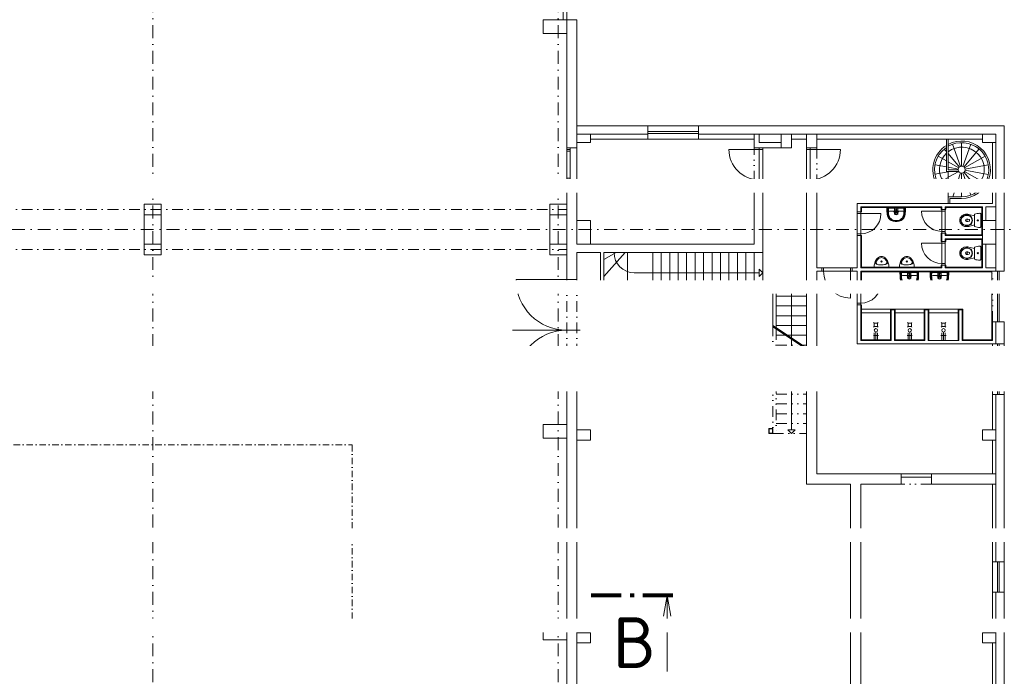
# Model space of a CAD drawing. Header units: millimetres. Extents: x -725694 to 4766210, y -2984614 to 2187451.
# Tile 188 of 256: x 434612 to 463750, y 32162 to 51587. Entities that reach past the tile are written whole.
import ezdxf
from ezdxf import colors
from ezdxf.entities.mleader import LeaderData, LeaderLine
from ezdxf.enums import TextEntityAlignment as Align
from ezdxf.math import Vec2, Vec3

# ---------------------------------------------------------------- set-up
doc = ezdxf.new("R2010")
doc.units = ezdxf.units.MM
for name, pattern in [('CENTERX2', [101.6, 63.5, -12.7, 12.7, -12.7]), ('DASHDOT', [25.4, 12.7, -6.35, 0, -6.35]), ('DELICI', [7.7, 3, -1.4, 0.25, -1.4, 0.25, -1.4]), ('DIVIDE', [31.75, 12.7, -6.35, 0, -6.35, 0, -6.35]), ('ČERCHOVANÁ', [25.4, 12.7, -6.35, 0, -6.35])]:
    doc.linetypes.add(name, pattern=pattern)
for name, color, linetype, lineweight in [('___vedl obj', 7, 'Continuous', 30), ('A99_N_kce-nad-vid', 7, 'DASHDOT', 5), ('A99_N_txt-popis-200', 7, 'Continuous', 5), ('A99_N_txt-popis-50 @ 200', 7, 'Continuous', 9), ('A99_S_kce-nad-vid', 7, 'DASHDOT', 5), ('A99_S_kce-pohl', 7, 'Continuous', 5), ('A99_S_kce-rez-sil', 7, 'Continuous', 15), ('A99_S_kce-rez-ten', 7, 'Continuous', 9), ('A99_S_koty-200', 7, 'Continuous', 5), ('A99_S_osy', 7, 'CENTERX2', 5), ('A99_S_otvory', 7, 'Continuous', 5), ('A99_S_sloupy', 7, 'Continuous', 5)]:
    doc.layers.add(name, color=color, linetype=linetype, lineweight=lineweight)
doc.styles.add('A99_popis', font='isocpeur.ttf')

# ---------------------------------------------------------------- blocks, each defined once
blk = doc.blocks.new('pisoar')
at = {"layer": '___vedl obj', "linetype": 'ByBlock', "lineweight": 5}
blk.add_line((215, 0), (-215, 0), dxfattribs=at)
blk.add_circle((-1, -163), 19.4, dxfattribs=at)
for centre, radius, start, end in [((-146, -13), 361, 326.5782, 1.989), ((142, -17), 358, 177.2027, 217.386), ((-155, -139), 36.9, 131.2946, 209.5532), ((-67, -236), 167, 97.4614, 131.973), ((-88, -140), 69.7, 108.3417, 214.8562), ((11, -105), 173, 205.5872, 247.0307), ((20, -119), 199, 215.3972, 246.5641), ((-1, -490), 429, 78.2478, 101.886), ((0, -151), 127, 243.3513, 296.6487), ((-37, -79), 208, 297.0126, 332.0165), ((-8, -132), 182, 291.4216, 334.2065), ((64, -240), 172, 53.935, 82.4618), ((89, -141), 68.5, 327.9013, 75.8457), ((147, -139), 42.2, 345.2975, 64.2538), ((0, -177), 138, 244.7705, 295.2295)]:
    blk.add_arc(centre, radius, start, end, dxfattribs=at)
blk = doc.blocks.new('*U119')
at = {"color": 0, "linetype": 'ByBlock'}
blk.add_line((778.87, 0.01), (778.87, -11.24), dxfattribs=at)
at = {"color": 0, "linetype": 'ByBlock', "const_width": 0.63}
for points in [[(772.1, 0.01), (767.6, 0.01)], [(773.99, 0.01), (773.36, 0.01)], [(779.75, 0.01), (775.25, 0.01)]]:
    blk.add_lwpolyline(points, dxfattribs=at)
at = {"color": 0, "linetype": 'ByBlock'}
blk.add_lwpolyline([(779.42, -3.09), (778.87, 0.01), (778.32, -3.09)], dxfattribs=at)
at = {"color": 0, "linetype": 'ByBlock', "style": 'A99_popis'}
blk.add_attdef('OZNŘ_1K', (-9.63, -10.73), '', height=5, dxfattribs=at)
at = {"color": 0, "linetype": 'ByBlock', "style": 'A99_popis', "flags": 12}
blk.add_attdef('OZNŘ_2K', text='', height=5, dxfattribs=at).set_placement((777.23, -10.72), align=Align.RIGHT)

msp = doc.modelspace()

# ---------------------------------------------------------------- linework, layer by layer
at = {"layer": 'A99_N_kce-nad-vid', "color": 30, "linetype": 'ČERCHOVANÁ', "ltscale": 15}
for p, q in [((312100, 39005.3), (444450, 39005.3)), ((444450, 39005.3), (444450, 33594.7)), ((312100, 36300.2), (444450, 36300.2))]:
    msp.add_line(p, q, dxfattribs=at)
msp.add_lwpolyline([(444450, 33594.7), (312100, 33594.7)], dxfattribs=at)
at = {"layer": 'A99_S_kce-nad-vid', "linetype": 'DIVIDE', "ltscale": 25}
for p, q in [((456350, 46800), (456350, 47800)), ((458200, 47800), (458200, 46800)), ((463400, 42650), (463400, 44150)), ((456900, 42540), (456900, 39350)), ((457000, 42437.5), (457000, 39350)), ((457000, 41960), (457718.4, 41960)), ((457000, 41670), (457900, 41670)), ((457000, 41380), (457900, 41380)), ((457000, 41090), (457900, 41090)), ((457000, 40800), (457900, 40800)), ((457000, 40510), (457900, 40510)), ((457000, 40220), (457900, 40220)), ((457000, 39930), (457900, 39930)), ((457000, 39640), (457900, 39640)), ((456900, 39350), (457900, 39350)), ((457450, 39350), (457343.9, 39456.1)), ((457343.9, 39456.1), (457556.1, 39456.1)), ((457450, 39350), (457556.1, 39456.1)), ((461600, 37850), (460700, 37850))]:
    msp.add_line(p, q, dxfattribs=at)
at = {"layer": 'A99_S_kce-nad-vid', "linetype": 'ČERCHOVANÁ', "ltscale": 25}
for p, q in [((305750, 45970), (450800, 45970)), ((305750, 44790), (450800, 44790)), ((450800, 43900), (450800, 40900)), ((451100, 43900), (451100, 40900))]:
    msp.add_line(p, q, dxfattribs=at)
at = {"layer": 'A99_S_kce-pohl', "ltscale": 2}
for p, q in [((451100, 48450), (451100, 48200)), ((457900, 48050), (457900, 48200)), ((458200, 48050), (458200, 48200)), ((451100, 46000), (451100, 46250)), ((459500, 43150), (459400, 43150)), ((457772.5, 41960), (457900, 41960))]:
    msp.add_line(p, q, dxfattribs=at)
at = {"layer": 'A99_S_kce-pohl'}
for p, q in [((453200, 48450), (454700, 48450)), ((451500, 48200), (453200, 48200)), ((454700, 48200), (457150, 48200)), ((456350, 48050), (456350, 48200)), ((456500, 47950), (456500, 48200)), ((457450, 48200), (463100, 48200)), ((454700, 48050), (453200, 48050)), ((457150, 47950), (456500, 47950)), ((462037.9, 48050), (462037.9, 47100)), ((462087.9, 48050), (462087.9, 47150)), ((462453.7, 47244), (462214.2, 47901.7)), ((462487.8, 47950), (462487.9, 47250)), ((462522.1, 47244), (462761.6, 47901.8)), ((463500, 44150), (463500, 47950)), ((462037.9, 47409.8), (461795.8, 47549.6)), ((461974.4, 47762), (462037.9, 47686.3)), ((462087.9, 47626.7), (462423.7, 47226.6)), ((463002.2, 47762.8), (462552.2, 47226.6)), ((462574.5, 47200), (463180.8, 47550)), ((462037.9, 47231.6), (461700.8, 47292.7)), ((462401.3, 47200), (462087.9, 47380.9)), ((462389.5, 47167.8), (462087.9, 47222.5)), ((463275.8, 47288.9), (462586.4, 47167.4)), ((462087.9, 47082.1), (461695.3, 47015.5)), ((462087.9, 46923.7), (461963.5, 46853.1)), ((462398.5, 47100), (462037.9, 47100)), ((462387.9, 47150), (462087.9, 47150)), ((462400.7, 47101.2), (462087.9, 46926.4)), ((462193.4, 47100), (462087.9, 47082.1)), ((462087.9, 46150), (462087.9, 47100)), ((462456.7, 47055), (462224.6, 46350)), ((462487.9, 47050), (462487.9, 46350)), ((462761.6, 46398.2), (462522.1, 47056)), ((462552.2, 47073.4), (463002.2, 46537.2)), ((463180.8, 46750), (462574.5, 47100)), ((462586.4, 47132.6), (463275.8, 47011.1)), ((461745.9, 46729.9), (461788.4, 46753.7)), ((461876.5, 46803.7), (461788.4, 46753.7)), ((462173.4, 46652.4), (462087.9, 46637.7)), ((462087.9, 46637.7), (462116.1, 46545.8)), ((462116.1, 46545.8), (462173.4, 46652.4)), ((462487.9, 46350), (462087.9, 46350)), ((462137.9, 46300), (462137.9, 46150)), ((462487.9, 46300), (462137.9, 46300)), ((463200, 45650), (463200, 46050)), ((463200, 46050), (463500, 46050)), ((459500, 45900), (459520, 45900)), ((459520, 46030), (461880, 46030)), ((459520, 45899.2), (459520, 46030)), ((460550, 45920), (460350, 45920)), ((460475, 45905.4), (460625, 45905.4)), ((460500, 46030), (460500, 45826.9)), ((460550, 45920), (460750, 45920)), ((460600, 46030), (460600, 45826.9)), ((461880, 45974.9), (461880, 46030)), ((461880, 45974.9), (461900, 45975)), ((462000, 45975), (461900, 45975)), ((462000, 45975), (462020, 45975)), ((462020, 46030), (463080, 46030)), ((462020, 45977.5), (462020, 46030)), ((463080, 45220), (463080, 46030)), ((459500, 45200), (459520, 45200)), ((459520, 44270), (459520, 45200.5)), ((461880, 45025.2), (461880, 45275.7)), ((461880, 45275.7), (461900, 45275.7)), ((462000, 45275), (461900, 45275)), ((462000, 45275), (462020, 45275)), ((462020, 45220), (462020, 45272.5)), ((462020, 45220), (463080, 45220)), ((461880, 45025.2), (461900, 45025.2)), ((462000, 45025), (461900, 45025)), ((462000, 45025), (462020, 45025)), ((462020, 45080), (463080, 45080)), ((462020, 45027.5), (462020, 45080)), ((463080, 44270), (463080, 45080)), ((463200, 44950), (463200, 44250)), ((452260.6, 44700), (451900, 44495.7)), ((452532.7, 44700), (451900, 43988.8)), ((452600, 44700), (452600, 43800)), ((453350, 44700), (453350, 43800)), ((453600, 44700), (453600, 43800)), ((453850, 44700), (453850, 43800)), ((454100, 44700), (454100, 43800)), ((454350, 44700), (454350, 43800)), ((454600, 44700), (454600, 43800)), ((454850, 44700), (454850, 43800)), ((455100, 44700), (455100, 43800)), ((455350, 44700), (455350, 43800)), ((455600, 44700), (455600, 43800)), ((455850, 44700), (455850, 43800)), ((456100, 44700), (456100, 43800)), ((456350, 44700), (456350, 43800)), ((456600, 44700), (456600, 43800)), ((461880, 44270), (461880, 44325)), ((461880, 44325), (461900, 44325)), ((462000, 44325), (461900, 44325)), ((462000, 44325), (462020, 44325)), ((462020, 44270), (462020, 44325)), ((452800, 44100), (456493.9, 44100)), ((456600, 44100), (456493.9, 44206.1)), ((456493.9, 44206.1), (456493.9, 43993.9)), ((456600, 44100), (456493.9, 43993.9)), ((459520, 44270), (461880, 44270)), ((459520, 44130), (463380, 44130)), ((459520, 43850), (459520, 44130)), ((460938, 44020), (460738, 44020)), ((460863, 44005.4), (461013, 44005.4)), ((460888, 44130), (460888, 43926.9)), ((460938, 44020), (461138, 44020)), ((460988, 44130), (460988, 43926.9)), ((461830.3, 44020), (461630.3, 44020)), ((461755.3, 44005.4), (461905.3, 44005.4)), ((461780.3, 44130), (461780.3, 43926.9)), ((461830.3, 44020), (462030.3, 44020)), ((461880.3, 44130), (461880.3, 43926.9)), ((462020, 44270), (463080, 44270)), ((463200, 44250), (463500, 44250)), ((463380, 42120), (463380, 44130)), ((457000, 43700), (457400, 43700)), ((457450, 43650), (457450, 42174.4)), ((457500, 43700), (457900, 43700)), ((457000, 43410), (457900, 43410)), ((459520, 42120), (459520, 43150)), ((457000, 43120), (457900, 43120)), ((459520, 43020), (460380, 43020)), ((459520, 42920), (460380, 42920)), ((460380, 42120), (460380, 43020)), ((460380, 43020), (460520, 43020)), ((460520, 43020), (461380, 43020)), ((460520, 42120), (460520, 43020)), ((460520, 42920), (461380, 42920)), ((461380, 42120), (461380, 43020)), ((461380, 43020), (461520, 43020)), ((461520, 43020), (462380, 43020)), ((461520, 42120), (461520, 43020)), ((461520, 42920), (462380, 42920)), ((462380, 42120), (462380, 43020)), ((462380, 43020), (462520, 43020)), ((462520, 42120), (462520, 43020)), ((457000, 42830), (457900, 42830)), ((459901.3, 42610), (459881.8, 42630)), ((460018.2, 42630), (459998.7, 42610)), ((460901.3, 42610), (460881.8, 42630)), ((461018.2, 42630), (460998.7, 42610)), ((461901.3, 42610), (461881.8, 42630)), ((462018.2, 42630), (461998.7, 42610)), ((463500, 42000), (463500, 42650)), ((456900, 42540), (457900, 41875.3)), ((456900, 42504), (457900, 41839.3)), ((457000, 42540), (457900, 42540)), ((457000, 42250), (457282.1, 42250)), ((457336.3, 42250), (457900, 42250)), ((459901.3, 42510), (459881.8, 42490)), ((459900, 42120), (459900, 42323.1)), ((459950, 42120), (459950, 42348.1)), ((460018.2, 42490), (459998.7, 42510)), ((460000, 42120), (460000, 42323.1)), ((460901.3, 42510), (460881.8, 42490)), ((460900, 42120), (460900, 42323.1)), ((460950, 42120), (460950, 42348.1)), ((461018.2, 42490), (460998.7, 42510)), ((461000, 42120), (461000, 42323.1)), ((461901.3, 42510), (461881.8, 42490)), ((461900, 42120), (461900, 42323.1)), ((461950, 42120), (461950, 42348.1)), ((462018.2, 42490), (461998.7, 42510)), ((462000, 42120), (462000, 42323.1)), ((457450, 42138.4), (457450, 39456.1)), ((459520, 42120), (460380, 42120)), ((459875, 42243.1), (460025, 42243.1)), ((460520, 42120), (461380, 42120)), ((460875, 42243.1), (461025, 42243.1)), ((461875, 42243.1), (462025, 42243.1)), ((462520, 42120), (463380, 42120)), ((463400, 40500), (463400, 42000)), ((463750, 40500), (463750, 42000)), ((463500, 35550), (463500, 40500)), ((463400, 38150), (463500, 38150)), ((463400, 37850), (463500, 37850)), ((463400, 34650), (463400, 35550)), ((463750, 35550), (463750, 34650)), ((463500, 29500), (463500, 34650))]:
    msp.add_line(p, q, dxfattribs=at)
for points in [[(460488.2, 45622.8, -0.1381028), (460372.8, 45668.7, -0.2109721), (460282, 45831.2, -0.0228916), (460275, 45970.4), (460275, 46030), (460825, 46030), (460825, 45970.4, -0.0228916), (460818, 45831.2, -0.2109721), (460727.2, 45668.7, -0.1381028), (460611.8, 45622.8, -0.1001703)], [(460488.2, 45634.1, -0.1490988), (460377.2, 45686.2, -0.1821693), (460301.9, 45832.8, -0.0229309), (460295, 45970.4), (460295, 46005.8)], [(460320, 45890, -0.0226854), (460322.3, 46010, -0.0891119)], [(460611.8, 45634.1, 0.1490988), (460722.8, 45686.2, 0.1821693), (460798.1, 45832.8, 0.0229309), (460805, 45970.4), (460805, 46005.8)], [(460780, 45890, 0.02272), (460777.7, 46010, 0.0891119)], [(460488.2, 45649.6, 0.077631), (460611.8, 45649.6, 0.077631)], [(460488.2, 45634.1, 0.077631), (460611.8, 45634.1, 0.077631)], [(460488.2, 45622.8, 0.077631), (460611.8, 45622.8, 0.077631)], [(462666.7, 45612.6, -0.6348765), (462668.8, 45687.2)], [(462666.7, 44642.6, -0.6348765), (462668.8, 44717.2)], [(460876.2, 43722.8, -0.1381028), (460760.8, 43768.7, -0.2109721), (460670, 43931.2, -0.0228916), (460663, 44070.4), (460663, 44130), (461213, 44130), (461213, 44070.4, -0.0228916), (461206, 43931.2, -0.2109721), (461115.2, 43768.7, -0.1381028), (460999.8, 43722.8, -0.1001703)], [(460876.2, 43734.1, -0.1490988), (460765.2, 43786.2, -0.1821693), (460689.9, 43932.8, -0.0229309), (460683, 44070.4), (460683, 44105.8)], [(460708, 43990, -0.0226854), (460710.3, 44110, -0.0891119)], [(460999.8, 43734.1, 0.1490988), (461110.8, 43786.2, 0.1821693), (461186, 43932.8, 0.0229309), (461193, 44070.4), (461193, 44105.8)], [(461168, 43990, 0.02272), (461165.7, 44110, 0.0891119)], [(461768.5, 43722.8, -0.1381028), (461653.1, 43768.7, -0.2109721), (461562.3, 43931.2, -0.0228916), (461555.3, 44070.4), (461555.3, 44130), (462105.3, 44130), (462105.3, 44070.4, -0.0228916), (462098.3, 43931.2, -0.2109721), (462007.6, 43768.7, -0.1381028), (461892.1, 43722.8, -0.1001703)], [(461768.5, 43734.1, -0.1490988), (461657.5, 43786.2, -0.1821693), (461582.3, 43932.8, -0.0229309), (461575.3, 44070.4), (461575.3, 44105.8)], [(461600.3, 43990, -0.0226854), (461602.6, 44110, -0.0891119)], [(461892.1, 43734.1, 0.1490988), (462003.1, 43786.2, 0.1821693), (462078.4, 43932.8, 0.0229309), (462085.3, 44070.4), (462085.3, 44105.8)], [(462060.3, 43990, 0.02272), (462058.1, 44110, 0.0891119)], [(460876.2, 43749.6, 0.077631), (460999.8, 43749.6, 0.077631)], [(460876.2, 43734.1, 0.077631), (460999.8, 43734.1, 0.077631)], [(460876.2, 43722.8, 0.077631), (460999.8, 43722.8, 0.077631)], [(461768.5, 43749.6, 0.077631), (461892.1, 43749.6, 0.077631)], [(461768.5, 43734.1, 0.077631), (461892.1, 43734.1, 0.077631)], [(461768.5, 43722.8, 0.077631), (461892.1, 43722.8, 0.077631)]]:
    msp.add_lwpolyline(points, format="xyb", dxfattribs=at)
for points in [[(460322.3, 46010), (460295, 46005.8)], [(460322.3, 46010), (460777.7, 46010)], [(460777.7, 46010), (460805, 46005.8)], [(460710.3, 44110), (460683, 44105.8)], [(460710.3, 44110), (461165.7, 44110)], [(461165.7, 44110), (461193, 44105.8)], [(461602.6, 44110), (461575.3, 44105.8)], [(461602.6, 44110), (462058.1, 44110)], [(462058.1, 44110), (462085.3, 44105.8)]]:
    msp.add_lwpolyline(points, dxfattribs=at)
for points in [[(462864.3, 45514.4), (462702.3, 45472.7, -0.1201982), (462575.9, 45472.4, -0.223955), (462447.8, 45581.8, -0.2338796), (462447.8, 45723.2, -0.1979396), (462564.8, 45823, -0.1401719), (462702.3, 45827.3), (462864.3, 45785.7)], [(462804.2, 45647.6, -0.174099), (462776.2, 45551.6, -0.0907896), (462737.8, 45517.6, -0.124463), (462641.8, 45494.7, -0.1129211), (462545.8, 45517.3, -0.1750533), (462474.7, 45595.1, -0.2588112), (462474.7, 45704.9, -0.1718828), (462545.8, 45782.7, -0.1320879), (462641.8, 45805.3, -0.1303286), (462737.8, 45782.4, -0.2067325), (462798.8, 45702.2, -0.0655919), (462804.2, 45651.3)], [(462794.4, 45648.3, -0.2065757), (462756.9, 45544.7, -0.2052367), (462621.5, 45505.7, -0.1817712), (462515.9, 45551.8, -0.1942553), (462471.4, 45642.1, -0.1107989), (462481.7, 45701.3, -0.1518452), (462550.5, 45773.9, -0.1162941), (462641.8, 45795.3, -0.2009926), (462756.9, 45755.3, -0.1941406), (462795, 45654.4)], [(463055, 45472.5, -0.4484929), (463024.3, 45439.9, -0.0834908), (462870.8, 45470, -0.3122022), (462864.3, 45479.4), (462864.3, 45820.6, -0.3121755), (462870.8, 45830, -0.0834883), (463024.3, 45860.1, -0.4484929), (463055, 45827.5)], [(462633.6, 45613.3, 0.1475905), (462712.5, 45625.4, 0.5090978), (462712.8, 45673.4, 0.1502406), (462635.1, 45687.6, 0.8275521), (462629.9, 45613.4)], [(463055, 44502.5, -0.4484929), (463024.3, 44469.9, -0.0834908), (462870.8, 44500, -0.3122022), (462864.3, 44509.4), (462864.3, 44850.6, -0.3121755), (462870.8, 44860, -0.0834883), (463024.3, 44890.1, -0.4484929), (463055, 44857.5)], [(462864.3, 44544.4), (462702.3, 44502.7, -0.1201982), (462575.9, 44502.4, -0.223955), (462447.8, 44611.8, -0.2338796), (462447.8, 44753.2, -0.1979396), (462564.8, 44853, -0.1401719), (462702.3, 44857.3), (462864.3, 44815.7)], [(462804.2, 44677.6, -0.174099), (462776.2, 44581.6, -0.0907896), (462737.8, 44547.6, -0.124463), (462641.8, 44524.7, -0.1129211), (462545.8, 44547.3, -0.1750533), (462474.7, 44625.1, -0.2588112), (462474.7, 44734.9, -0.1718828), (462545.8, 44812.7, -0.1320879), (462641.8, 44835.3, -0.1303286), (462737.8, 44812.4, -0.2067325), (462798.8, 44732.2, -0.0655919), (462804.2, 44681.3)], [(462794.4, 44678.3, -0.2065757), (462756.9, 44574.7, -0.2052367), (462621.5, 44535.7, -0.1817712), (462515.9, 44581.8, -0.1942553), (462471.4, 44672.1, -0.1107989), (462481.7, 44731.3, -0.1518452), (462550.5, 44803.9, -0.1162941), (462641.8, 44825.3, -0.2009926), (462756.9, 44785.3, -0.1941406), (462795, 44684.4)], [(462633.6, 44643.3, 0.1475905), (462712.5, 44655.4, 0.5090978), (462712.8, 44703.4, 0.1502406), (462635.1, 44717.6, 0.8275521), (462629.9, 44643.4)]]:
    msp.add_lwpolyline(points, format="xyb", close=True, dxfattribs=at)
for points in [[(460000, 42610), (459900, 42610), (459900, 42510), (460000, 42510)], [(461000, 42610), (460900, 42610), (460900, 42510), (461000, 42510)], [(462000, 42610), (461900, 42610), (461900, 42510), (462000, 42510)]]:
    msp.add_lwpolyline(points, close=True, dxfattribs=at)
for centre, radius in [((462487.9, 47150), 100), ((461920, 46828.4), 50), ((460550, 45849), 37.5), ((460550, 45849), 25), ((460550, 45965), 20), ((462965.2, 45650), 17.1), ((462965.2, 45650), 13.6), ((462965.2, 44680), 17.1), ((462965.2, 44680), 13.6), ((460938, 44065), 20), ((461830.3, 44065), 20), ((457450, 43700), 50), ((460938, 43949), 37.5), ((460938, 43949), 25), ((461830.3, 43949), 37.5), ((461830.3, 43949), 25), ((459950, 42398.1), 50), ((460950, 42398.1), 50), ((461950, 42398.1), 50)]:
    msp.add_circle(centre, radius, dxfattribs=at)
for centre, radius, start, end in [((462490.9, 47146.5), 853.5, 122.05177, 209.21045), ((462490.9, 47146.5), 803.5, 124.3126, 209.21045), ((462488.4, 47149.6), 849.6, 269.97216, 118.11889), ((462488.4, 47149.6), 799.6, 269.9697, 120.05249), ((462496.2, 47157.2), 660.8, 237.80746, 128.16019), ((462485.8, 47157.2), 654.4, 133.18512, 205.78671), ((460517, 45877.9), 197.3, 176.47131, 192.11133), ((460350, 45890), 30, 90, 180), ((460539.2, 45858.3), 216.3, 185.79061, 216.23882), ((460560.8, 45858.3), 216.3, 323.76118, 354.20939), ((460750, 45890), 30, 0, 90), ((460583, 45877.9), 197.3, 347.88867, 3.52869), ((460535.8, 45857), 212.8, 216.48485, 257.0536), ((460564.2, 45857), 212.8, 282.9464, 323.51515), ((462685.3, 45649.4), 41.3, 113.59096, 243.23297), ((452800, 44700), 600, 180, 270), ((462685.3, 44679.4), 41.3, 113.59096, 243.23297), ((460738, 43990), 30, 90, 180), ((461138, 43990), 30, 0, 90), ((461630.3, 43990), 30, 90, 180), ((462030.3, 43990), 30, 0, 90), ((460905, 43977.9), 197.3, 176.47131, 192.11133), ((460927.2, 43958.3), 216.3, 185.79061, 216.23882), ((460923.8, 43957), 212.8, 216.48485, 257.0536), ((460952.2, 43957), 212.8, 282.9464, 323.51515), ((460948.8, 43958.3), 216.3, 323.76118, 354.20939), ((460971, 43977.9), 197.3, 347.88867, 3.52869), ((461797.3, 43977.9), 197.3, 176.47131, 192.11133), ((461819.5, 43958.3), 216.3, 185.79061, 216.23882), ((461816.1, 43957), 212.8, 216.48485, 257.0536), ((461844.5, 43957), 212.8, 282.9464, 323.51515), ((461841.1, 43958.3), 216.3, 323.76118, 354.20939), ((461863.3, 43977.9), 197.3, 347.88867, 3.52869)]:
    msp.add_arc(centre, radius, start, end, dxfattribs=at)
at = {"layer": 'A99_S_kce-rez-sil'}
for p, q in [((450800, 51580), (450800, 47750)), ((450800, 51580), (451100, 51580)), ((451100, 51580), (451100, 47800)), ((450800, 47830), (450800, 49980)), ((450800, 49450), (450800, 43900)), ((453200, 48450), (453200, 48050)), ((454700, 48450), (454700, 48050)), ((457900, 48050), (457900, 47750)), ((458000, 47750), (458000, 47800)), ((458000, 47800), (458200, 47800)), ((458200, 48050), (458200, 47800)), ((450800, 43900), (450800, 46800)), ((457900, 46850), (457900, 37850)), ((458000, 46850), (458000, 46800)), ((458000, 46800), (458200, 46800)), ((458200, 46800), (458200, 44250)), ((451800, 44700), (451800, 43700)), ((451900, 44700), (451900, 43800)), ((458200, 44150), (458200, 38150)), ((458400, 44150), (458400, 44250)), ((459200, 44150), (459200, 44250)), ((463400, 42100), (463400, 42650)), ((463400, 42650), (463750, 42650)), ((463750, 42000), (463750, 42650)), ((459400, 42000), (463400, 42000)), ((462500, 42100), (463400, 42100)), ((463400, 42000), (463750, 42000)), ((450800, 40900), (450800, 28150)), ((451100, 40900), (451100, 27550)), ((463400, 39450), (463400, 40500)), ((463400, 40500), (463750, 40500)), ((463750, 35550), (463750, 40500)), ((463400, 38150), (463400, 39150)), ((461600, 38150), (463400, 38150)), ((461600, 38150), (461600, 37850)), ((459200, 37850), (459200, 27150)), ((459500, 37850), (459500, 27250)), ((461600, 37850), (463400, 37850)), ((463400, 35550), (463400, 37850)), ((463400, 35550), (463750, 35550)), ((463750, 29500), (463750, 34650)), ((463400, 29500), (463400, 33150))]:
    msp.add_line(p, q, dxfattribs=at)
at = {"layer": 'A99_S_kce-rez-sil', "ltscale": 2}
for p, q in [((451100, 48450), (451100, 49450)), ((451100, 48450), (453200, 48450)), ((454700, 48450), (463750, 48450)), ((463750, 44150), (463750, 48450)), ((451100, 47800), (451100, 45650)), ((451500, 48050), (453200, 48050)), ((454700, 48050), (456350, 48050)), ((456350, 47800), (456350, 48050)), ((456500, 47800), (456350, 47800)), ((456500, 47750), (456500, 47800)), ((456600, 47750), (456600, 47800)), ((457150, 47800), (456600, 47800)), ((457450, 48050), (457900, 48050)), ((458200, 48050), (463100, 48050)), ((463400, 46150), (463400, 47950)), ((456600, 47750), (456500, 47750)), ((458000, 47750), (457900, 47750)), ((456350, 44950), (456350, 46800)), ((456500, 46800), (456350, 46800)), ((456500, 46800), (456500, 46850)), ((456600, 46850), (456500, 46850)), ((456600, 44700), (456600, 46850)), ((458000, 46850), (457900, 46850)), ((459400, 46150), (463400, 46150)), ((459400, 45850), (459400, 46150)), ((459500, 46050), (461900, 46050)), ((459500, 45850), (459500, 46050)), ((461900, 45925), (461900, 46050)), ((462000, 46050), (463100, 46050)), ((462000, 45925), (462000, 46050)), ((463100, 45650), (463100, 46050)), ((459500, 45850), (459400, 45850)), ((462000, 45925), (461900, 45925)), ((459400, 44250), (459400, 45250)), ((459500, 45250), (459400, 45250)), ((459500, 44250), (459500, 45250)), ((461900, 44975), (461900, 45325)), ((462000, 45325), (461900, 45325)), ((462000, 45200), (462000, 45325)), ((462000, 45200), (463100, 45200)), ((451500, 44950), (456350, 44950)), ((462000, 44975), (461900, 44975)), ((462000, 44975), (462000, 45100)), ((462000, 45100), (463100, 45100)), ((463100, 44950), (463100, 44250)), ((451100, 44700), (451800, 44700)), ((451900, 44700), (456600, 44700)), ((461900, 44250), (461900, 44375)), ((462000, 44375), (461900, 44375)), ((462000, 44250), (462000, 44375)), ((458200, 44250), (458400, 44250)), ((458200, 44150), (458400, 44150)), ((459200, 44250), (459400, 44250)), ((459200, 44150), (459400, 44150)), ((459400, 43800), (459400, 44150)), ((459500, 44250), (461900, 44250)), ((459500, 44150), (463750, 44150)), ((459500, 43800), (459500, 44150)), ((462000, 44250), (463100, 44250)), ((451900, 43800), (457000, 43800)), ((457000, 43800), (457000, 42484.6)), ((459500, 43800), (459400, 43800)), ((451800, 43700), (456900, 43700)), ((456900, 43700), (456900, 42540)), ((459400, 42000), (459400, 43200)), ((459500, 43200), (459400, 43200)), ((459500, 42100), (459500, 43200)), ((460400, 42100), (460400, 43000)), ((460400, 43000), (460500, 43000)), ((460500, 42100), (460500, 43000)), ((461400, 42100), (461400, 43000)), ((461400, 43000), (461500, 43000)), ((461500, 42100), (461500, 43000)), ((462400, 42100), (462400, 43000)), ((462400, 43000), (462500, 43000)), ((462500, 42100), (462500, 43000)), ((459500, 42100), (460400, 42100)), ((460500, 42100), (461400, 42100)), ((461500, 42100), (462400, 42100)), ((458200, 38150), (460700, 38150)), ((460700, 38150), (460700, 37850)), ((457900, 37850), (459200, 37850)), ((459500, 37850), (460700, 37850)), ((463400, 33450), (463400, 34650)), ((463400, 34650), (463750, 34650))]:
    msp.add_line(p, q, dxfattribs=at)
at = {"layer": 'A99_S_kce-rez-sil'}
for points in [[(451100, 43900), (451100, 44700)], [(450800, 43900), (451100, 43900)], [(450800, 40900), (451100, 40900)]]:
    msp.add_lwpolyline(points, dxfattribs=at)
at = {"layer": 'A99_S_kce-rez-sil', "ltscale": 2}
for points in [[(456780, 43560), (456840, 43560), (456840, 43562.5, 0.391021), (456834.9, 43568), (456796.2, 43571.1, -0.391021), (456787, 43581.1), (456787, 43678.9, -0.391021), (456796.2, 43688.9), (456834.9, 43692, 0.391021), (456840, 43697.5), (456840, 43700), (456780, 43700)], [(456900, 43560), (456840, 43560), (456840, 43562.5, -0.391021), (456845.1, 43568), (456883.8, 43571.1, 0.391021), (456893, 43581.1), (456893, 43678.9, 0.391021), (456883.8, 43688.9), (456845.1, 43692, -0.391021), (456840, 43697.5), (456840, 43700), (456900, 43700)], [(456780, 39350), (456840, 39350), (456840, 39352.5, 0.391021), (456834.9, 39358), (456796.2, 39361.1, -0.391021), (456787, 39371.1), (456787, 39468.9, -0.391021), (456796.2, 39478.9), (456834.9, 39482, 0.391021), (456840, 39487.5), (456840, 39490), (456780, 39490)], [(456900, 39350), (456840, 39350), (456840, 39352.5, -0.391021), (456845.1, 39358), (456883.8, 39361.1, 0.391021), (456893, 39371.1), (456893, 39468.9, 0.391021), (456883.8, 39478.9), (456845.1, 39482, -0.391021), (456840, 39487.5), (456840, 39490), (456900, 39490)]]:
    msp.add_lwpolyline(points, format="xyb", close=True, dxfattribs=at)
at = {"layer": 'A99_S_kce-rez-ten'}
for p, q in [((451100, 47800), (450900, 47800)), ((450900, 47800), (450900, 47750)), ((450900, 46800), (450900, 46850)), ((451100, 46800), (450900, 46800)), ((450800, 43900), (451100, 43900)), ((450800, 40900), (451100, 40900))]:
    msp.add_line(p, q, dxfattribs=at)
at = {"layer": 'A99_S_kce-rez-ten', "linetype": 'DELICI', "ltscale": 10}
msp.add_line((451100, 46800), (451100, 47800), dxfattribs=at)
at = {"layer": 'A99_S_kce-rez-ten', "ltscale": 2}
for p, q in [((450900, 47750), (450800, 47750)), ((450900, 46850), (450800, 46850))]:
    msp.add_line(p, q, dxfattribs=at)
at = {"layer": 'A99_S_kce-rez-ten'}
msp.add_lwpolyline([(451100, 47800), (450800, 47800)], dxfattribs=at)
at = {"layer": 'A99_S_koty-200', "linetype": 'ByBlock', "lineweight": 5, "ltscale": 0.35}
msp.add_line((451100, 50010.7), (451100, 49450), dxfattribs=at)
at = {"layer": 'A99_S_osy', "linetype": 'DASHDOT', "lineweight": 5, "ltscale": 30}
for p, q in [((438550, 100200), (438550, -5085)), ((487349.6, 45380), (296400, 45380))]:
    msp.add_line(p, q, dxfattribs=at)
msp.add_lwpolyline([(450550, 100200), (450550, -4850)], dxfattribs=at)
at = {"layer": 'A99_S_otvory'}
for p, q in [((453200, 48275), (454700, 48275)), ((453200, 48225), (454700, 48225)), ((456500, 47800), (456600, 47800)), ((457900, 47800), (458000, 47800)), ((450800, 46850), (450800, 47750)), ((450900, 47700), (450800, 47700)), ((450900, 46850), (450900, 47750)), ((456500, 47750), (455600, 47750)), ((456500, 47750), (456500, 46850)), ((456600, 47750), (456600, 46850)), ((457900, 46850), (457900, 47750)), ((458000, 47750), (458900, 47750)), ((458000, 47750), (458000, 46850)), ((450900, 46900), (450800, 46900)), ((456500, 46800), (456600, 46800)), ((457900, 46800), (458000, 46800)), ((459500, 45900), (459400, 45900)), ((459400, 45250), (459400, 45850)), ((459500, 45850), (460100, 45850)), ((459500, 45850), (459500, 45250)), ((461900, 45925), (461300, 45925)), ((461900, 45325), (461900, 45925)), ((462000, 45925), (462000, 45325)), ((459500, 45200), (459400, 45200)), ((461900, 44975), (461300, 44975)), ((461900, 44375), (461900, 44975)), ((462000, 44975), (462000, 44375)), ((458350, 44150), (458350, 44250)), ((458400, 44250), (459200, 44250)), ((459200, 44150), (458400, 44150)), ((459200, 44150), (459200, 43350)), ((459250, 44150), (459250, 44250)), ((463550, 44150), (463550, 42650)), ((463600, 44150), (463600, 42650)), ((450800, 43900), (449300, 43900)), ((459500, 43850), (459400, 43850)), ((459400, 43200), (459400, 43800)), ((459500, 43800), (459500, 43200)), ((459500, 43800), (460100, 43800)), ((451200, 42400), (449200, 42400)), ((463550, 42000), (463550, 40500)), ((463600, 42000), (463600, 40500)), ((450800, 40900), (449300, 40900)), ((460700, 38150), (461600, 38150)), ((460700, 38050), (461600, 38050)), ((463550, 35550), (463550, 34650)), ((463600, 35550), (463600, 34650))]:
    msp.add_line(p, q, dxfattribs=at)
msp.add_lwpolyline([(450800, 51580), (450700, 51580), (450700, 57180), (450800, 57180)], close=True, dxfattribs=at)
for centre, radius, start, end in [((456500, 47750), 900, 180, 270), ((458000, 47750), 900, 270, 0), ((459500, 45850), 600, 270, 0), ((461900, 45925), 600, 180, 270), ((461900, 44975), 600, 180, 270), ((459200, 44150), 800, 180, 270), ((450800, 43900), 1500, 180, 270), ((459500, 43800), 600, 270, 0), ((450800, 40900), 1500, 90, 180)]:
    msp.add_arc(centre, radius, start, end, dxfattribs=at)
at = {"layer": 'A99_S_sloupy', "ltscale": 2}
for p, q in [((457150, 48200), (457450, 48200)), ((451100, 45650), (451500, 45650)), ((451100, 44950), (451100, 45650)), ((451500, 45650), (451500, 44950)), ((451500, 44950), (451100, 44950)), ((451100, 39450), (451500, 39450)), ((451100, 39150), (451100, 39450)), ((451500, 39450), (451500, 39150)), ((463100, 39450), (463500, 39450)), ((463100, 39150), (463100, 39450)), ((463500, 39450), (463500, 39150)), ((451100, 39150), (451500, 39150)), ((463100, 39150), (463500, 39150)), ((451100, 33450), (451500, 33450)), ((451100, 33150), (451100, 33450)), ((451500, 33450), (451500, 33150)), ((463100, 33450), (463500, 33450)), ((463100, 33150), (463100, 33450)), ((463500, 33450), (463500, 33150)), ((451100, 33150), (451500, 33150)), ((463100, 33150), (463500, 33150))]:
    msp.add_line(p, q, dxfattribs=at)
for points in [[(450800, 51180), (450100, 51180), (450100, 51580), (450800, 51580)], [(451100, 48200), (451500, 48200), (451500, 47950), (451100, 47950)], [(463100, 48200), (463500, 48200), (463500, 47950), (463100, 47950)], [(450800, 39210), (450100, 39210), (450100, 39610), (450800, 39610)], [(450800, 33240), (450100, 33240), (450100, 33640), (450800, 33640)], [(450800, 33240), (450100, 33240), (450100, 33640), (450800, 33640)]]:
    msp.add_lwpolyline(points, close=True, dxfattribs=at)
for points in [[(457150, 48200), (457150, 47800), (457450, 47800), (457450, 48200)], [(463100, 44950), (463100, 45650), (463500, 45650), (463500, 44950), (463100, 44950)]]:
    msp.add_lwpolyline(points, dxfattribs=at)
at = {"layer": 'A99_S_sloupy', "linetype": 'Continuous', "ltscale": 2}
for points in [[(438800, 44630), (438300, 44630), (438300, 46130), (438800, 46130)], [(438800, 44630), (438300, 44630), (438300, 46130), (438800, 46130)], [(450800, 44630), (450300, 44630), (450300, 46130), (450800, 46130)], [(450800, 44630), (450300, 44630), (450300, 46130), (450800, 46130)]]:
    msp.add_lwpolyline(points, close=True, dxfattribs=at)
at = {"layer": 'A99_S_sloupy', "linetype": 'Continuous', "lineweight": 20, "ltscale": 2}
for points in [[(438300, 46130), (438800, 46130), (438800, 45810), (438300, 45810)], [(450300, 46130), (450800, 46130), (450800, 45810), (450300, 45810)], [(438300, 44950), (438800, 44950), (438800, 44630), (438300, 44630)], [(450300, 44950), (450800, 44950), (450800, 44630), (450300, 44630)]]:
    msp.add_lwpolyline(points, close=True, dxfattribs=at)

# ---------------------------------------------------------------- block references
at = {"layer": 'A99_N_txt-popis-200'}
ref = msp.add_blockref('*U119', (298000, 34555), dxfattribs=dict(at, xscale=200, yscale=200, zscale=200))
ref.add_attrib('OZNŘ_2K', 'B', dxfattribs={"layer": '0', "color": 0, "linetype": 'ByBlock', "height": 1500, "style": 'A99_popis', "flags": 12}).set_placement((453446.5, 32410.5), align=Align.RIGHT)
at = {"layer": 'A99_S_kce-rez-ten', "rotation": 180}
for p in [(460115.2, 44270), (460865.2, 44270)]:
    msp.add_blockref('pisoar', p, dxfattribs=at)

# ---------------------------------------------------------------- leaders
at = {"layer": 'A99_N_txt-popis-50 @ 200', "lineweight": 9}
ml = msp.add_multileader_mtext('Standard', dxfattribs=at)
ml.set_content('\\A1;{\\C256;osazení nových dveří (požární únik)}', color=1, style='A99_popis')
ml.set_leader_properties(color=256, linetype='ByLayer', lineweight=-1)
ml.build(insert=Vec2(0, 0))
ml.multileader.update_dxf_attribs({"dogleg_length": 6.4, "arrow_head_size": 200, "scale": 200})
ctx = ml.context
ctx.base_point, ctx.scale, ctx.char_height, ctx.arrow_head_size, ctx.landing_gap_size, ctx.plane_origin = Vec3(9575, 51055), 200, 400, 200, 400, Vec3(8542.5, 42525.8)
notes = []
notes.append((ctx, [(0, (1, 1, 0), (8295, 51055), (1, 0), 1280, [(0, [(5750, 49085)], 0, [])])]))
ctx.mtext.insert, ctx.mtext.width, ctx.mtext.flow_direction = Vec3(9975, 51315), 12217.24, 5
ml = msp.add_multileader_mtext('Standard', dxfattribs=at)
ml.set_content('\\A1;{\\C256;osazení nových sekčních vrat\\PII. etapa)}', color=1, style='A99_popis')
ml.set_leader_properties(color=256, linetype='ByLayer', lineweight=-1)
ml.build(insert=Vec2(0, 0))
ml.multileader.update_dxf_attribs({"dogleg_length": 6.4, "arrow_head_size": 200, "scale": 200})
ctx = ml.context
ctx.base_point, ctx.scale, ctx.char_height, ctx.arrow_head_size, ctx.landing_gap_size, ctx.plane_origin = Vec3(9755, 35330), 200, 400, 200, 400, Vec3(8542.5, 27235)
ctx.text_align_type = 1
notes.append((ctx, [(0, (1, 1, 0), (9112.5, 35330), (1, 0), 642.5, [(0, [(5985, 35330)], 0, [])])]))
ctx.mtext.insert, ctx.mtext.width, ctx.mtext.alignment, ctx.mtext.flow_direction = Vec3(13795, 35590), 7394.888, 2, 5
for ctx, leaders in notes:
    for number, flags, end, landing, length, lines in leaders:
        leader = LeaderData()
        leader.index, (leader.has_last_leader_line, leader.has_dogleg_vector, leader.attachment_direction) = number, flags
        leader.last_leader_point, leader.dogleg_vector, leader.dogleg_length = Vec3(end), Vec3(landing), length
        for number, points, colour, breaks in lines:
            line = LeaderLine()
            line.index, line.vertices, line.color, line.breaks = number, Vec3.list(points), colors.encode_raw_color(colour), breaks
            leader.lines.append(line)
        ctx.leaders.append(leader)

# ---------------------------------------------------------------- next in the draw order: leaders
ml = msp.add_multileader_mtext('Standard', dxfattribs=at)
ml.set_content('\\A1;{\\C256;přesun VZT clony (II. etapa)}', color=1, style='A99_popis')
ml.set_leader_properties(color=256, linetype='ByLayer', lineweight=-1)
ml.build(insert=Vec2(0, 0))
ml.multileader.update_dxf_attribs({"dogleg_length": 3.23, "arrow_head_size": 100, "scale": 200})
ctx = ml.context
ctx.base_point, ctx.scale, ctx.char_height, ctx.arrow_head_size, ctx.landing_gap_size, ctx.plane_origin = Vec3(308670, 46612.3), 200, 400, 100, 250, Vec3(304415, 38976.7)
notes = []
notes.append((ctx, [(0, (1, 1, 0), (308025, 46612.3), (1, 0), 645, [(0, [(306802.5, 44515)], 0, [])])]))
ctx.mtext.insert, ctx.mtext.width, ctx.mtext.defined_height, ctx.mtext.flow_direction = Vec3(308920, 46872.3), 8159.943, 8.47, 5
ctx.mtext.has_bg_fill, ctx.mtext.bg_color, ctx.mtext.bg_scale_factor, ctx.mtext.bg_transparency, ctx.mtext.use_window_bg_color = 1, -1073741824, 1, 0, 1
ml = msp.add_multileader_mtext('Standard', dxfattribs=at)
ml.set_content('\\A1;{\\C256;dozdění otvoru po demontovaných vratech}', color=1, style='A99_popis')
ml.set_leader_properties(color=256, linetype='ByLayer', lineweight=-1)
ml.build(insert=Vec2(0, 0))
ml.multileader.update_dxf_attribs({"dogleg_length": 3.23, "arrow_head_size": 100, "scale": 200})
ctx = ml.context
ctx.base_point, ctx.scale, ctx.char_height, ctx.arrow_head_size, ctx.landing_gap_size, ctx.plane_origin = Vec3(308670, 43679.8), 200, 400, 100, 250, Vec3(304415, 36044.2)
notes.append((ctx, [(0, (1, 1, 0), (308025, 43679.8), (1, 0), 645, [(0, [(305650, 43679.9)], 0, [])])]))
ctx.mtext.insert, ctx.mtext.width, ctx.mtext.defined_height, ctx.mtext.flow_direction = Vec3(308920, 43879.8), 8772.729, 8.47, 5
ctx.mtext.has_bg_fill, ctx.mtext.bg_color, ctx.mtext.bg_scale_factor, ctx.mtext.bg_transparency, ctx.mtext.use_window_bg_color = 1, -1073741824, 1, 0, 1
ml = msp.add_multileader_mtext('Standard', dxfattribs=at)
ml.set_content('\\A1;{\\fISOCPEUR|b1|i0|c238|p34;\\C256;demolice vestavby (SO 02) - II. etapa\\P\\fISOCPEUR|b0|i0|c238|p34;(není předmětěm této projektové dokumentace)}', color=1, style='A99_popis')
ml.set_leader_properties(color=256, linetype='ByLayer', lineweight=-1)
ml.build(insert=Vec2(0, 0))
ml.multileader.update_dxf_attribs({"dogleg_length": 3.23, "arrow_head_size": 200, "scale": 200})
ctx = ml.context
ctx.base_point, ctx.scale, ctx.char_height, ctx.arrow_head_size, ctx.landing_gap_size, ctx.plane_origin = Vec3(308655, 41605), 200, 500, 200, 250, Vec3(314625, 37109)
notes.append((ctx, [(0, (1, 1, 0), (308010, 41605), (1, 0), 645, [(0, [(308010, 39450)], 0, [])])]))
ctx.mtext.insert, ctx.mtext.width, ctx.mtext.flow_direction = Vec3(308905, 41930), 15144.933, 5
ctx.mtext.has_bg_fill, ctx.mtext.bg_color, ctx.mtext.bg_scale_factor, ctx.mtext.bg_transparency, ctx.mtext.use_window_bg_color = 1, -1073741824, 1, 0, 1
ml = msp.add_multileader_mtext('Standard', dxfattribs=at)
ml.set_content('\\A1;{\\C256;vybourání otvoru pro nová vrata}', color=1, style='A99_popis')
ml.set_leader_properties(color=256, linetype='ByLayer', lineweight=-1)
ml.build(insert=Vec2(0, 0))
ml.multileader.update_dxf_attribs({"dogleg_length": 3.23, "arrow_head_size": 200, "scale": 200})
ctx = ml.context
ctx.base_point, ctx.scale, ctx.char_height, ctx.arrow_head_size, ctx.landing_gap_size, ctx.plane_origin = Vec3(306935, 36279.8), 200, 400, 200, 250, Vec3(304415, 28644.2)
notes.append((ctx, [(0, (1, 1, 0), (306290, 36279.8), (1, 0), 645, [(0, [(305650, 36279.9)], 0, [])])]))
ctx.mtext.insert, ctx.mtext.width, ctx.mtext.flow_direction = Vec3(307185, 36539.8), 4238.982, 5
ctx.mtext.has_bg_fill, ctx.mtext.bg_color, ctx.mtext.bg_scale_factor, ctx.mtext.bg_transparency, ctx.mtext.use_window_bg_color = 1, -1073741824, 1, 0, 1
ml = msp.add_multileader_mtext('Standard', dxfattribs=at)
ml.set_content('\\A1;{\\C256;dozdění okenních otvorů}', color=1, style='A99_popis')
ml.set_leader_properties(color=256, linetype='ByLayer', lineweight=-1)
ml.build(insert=Vec2(0, 0))
ml.multileader.update_dxf_attribs({"dogleg_length": 3.23, "arrow_head_size": 200, "scale": 200})
ctx = ml.context
ctx.base_point, ctx.scale, ctx.char_height, ctx.arrow_head_size, ctx.landing_gap_size, ctx.plane_origin = Vec3(307010, 33665), 200, 400, 200, 250, Vec3(310050, 22819.2)
notes.append((ctx, [(0, (1, 1, 0), (306365, 33665), (1, 0), 645, [(0, [(305550, 33665.2)], 0, [])])]))
ctx.mtext.insert, ctx.mtext.width, ctx.mtext.defined_height, ctx.mtext.flow_direction = Vec3(307260, 33865), 4425, 8.47, 5
ctx.mtext.has_bg_fill, ctx.mtext.bg_color, ctx.mtext.bg_scale_factor, ctx.mtext.bg_transparency, ctx.mtext.use_window_bg_color = 1, -1073741824, 1, 0, 1
for ctx, leaders in notes:
    for number, flags, end, landing, length, lines in leaders:
        leader = LeaderData()
        leader.index, (leader.has_last_leader_line, leader.has_dogleg_vector, leader.attachment_direction) = number, flags
        leader.last_leader_point, leader.dogleg_vector, leader.dogleg_length = Vec3(end), Vec3(landing), length
        for number, points, colour, breaks in lines:
            line = LeaderLine()
            line.index, line.vertices, line.color, line.breaks = number, Vec3.list(points), colors.encode_raw_color(colour), breaks
            leader.lines.append(line)
        ctx.leaders.append(leader)

# ---------------------------------------------------------------- next in the draw order: leaders
ml = msp.add_multileader_mtext('Standard', dxfattribs=at)
ml.set_content('\\A1;{\\C256;demontáž pásových střešních světlíků}', color=1, style='A99_popis')
ml.set_leader_properties(color=256, linetype='ByLayer', lineweight=-1)
ml.build(insert=Vec2(0, 0))
ml.multileader.update_dxf_attribs({"dogleg_length": 3.23, "arrow_head_size": 200, "scale": 200})
ctx = ml.context
ctx.base_point, ctx.scale, ctx.char_height, ctx.arrow_head_size, ctx.landing_gap_size, ctx.plane_origin = Vec3(331775, 41605), 200, 400, 200, 250, Vec3(337745, 37109)
notes = []
notes.append((ctx, [(0, (1, 1, 0), (331130, 41605), (1, 0), 645, [(0, [(331130, 39005.3)], 0, [])])]))
ctx.mtext.insert, ctx.mtext.width, ctx.mtext.flow_direction = Vec3(332025, 41865), 9848.317, 5
ctx.mtext.has_bg_fill, ctx.mtext.bg_color, ctx.mtext.bg_scale_factor, ctx.mtext.bg_transparency, ctx.mtext.use_window_bg_color = 1, -1073741824, 1, 0, 1
for ctx, leaders in notes:
    for number, flags, end, landing, length, lines in leaders:
        leader = LeaderData()
        leader.index, (leader.has_last_leader_line, leader.has_dogleg_vector, leader.attachment_direction) = number, flags
        leader.last_leader_point, leader.dogleg_vector, leader.dogleg_length = Vec3(end), Vec3(landing), length
        for number, points, colour, breaks in lines:
            line = LeaderLine()
            line.index, line.vertices, line.color, line.breaks = number, Vec3.list(points), colors.encode_raw_color(colour), breaks
            leader.lines.append(line)
        ctx.leaders.append(leader)

# ---------------------------------------------------------------- next in the draw order: leaders
ml = msp.add_multileader_mtext('Standard', dxfattribs=at)
ml.set_content('\\A1;{\\fISOCPEUR|b1|i0|c238|p34;\\C256;vertikal. panely PUR, tl.80mm, U=0,28W/M\\H0.7x;\\S2^ ;\\H1.42857x;K, EI 15-ef DP3\\Pexterier RAL 9006, interier RAL 9010}', color=1, style='A99_popis')
ml.set_leader_properties(color=256, linetype='ByLayer', lineweight=-1)
ml.build(insert=Vec2(0, 0))
ml.multileader.update_dxf_attribs({"dogleg_length": 6.4, "arrow_head_size": 200, "scale": 200})
ctx = ml.context
ctx.base_point, ctx.scale, ctx.char_height, ctx.arrow_head_size, ctx.landing_gap_size, ctx.plane_origin = Vec3(9659.2, 41024.4), 200, 400, 200, 400, Vec3(21503.6, 32226.7)
notes = []
notes.append((ctx, [(0, (1, 1, 0), (9197.7, 41024.4), (1, 0), 461.5, [(0, [(5619.2, 41024.4)], 0, [])])]))
ctx.mtext.insert, ctx.mtext.width, ctx.mtext.flow_direction = Vec3(10059.2, 41263.2), 10741.384, 5
for ctx, leaders in notes:
    for number, flags, end, landing, length, lines in leaders:
        leader = LeaderData()
        leader.index, (leader.has_last_leader_line, leader.has_dogleg_vector, leader.attachment_direction) = number, flags
        leader.last_leader_point, leader.dogleg_vector, leader.dogleg_length = Vec3(end), Vec3(landing), length
        for number, points, colour, breaks in lines:
            line = LeaderLine()
            line.index, line.vertices, line.color, line.breaks = number, Vec3.list(points), colors.encode_raw_color(colour), breaks
            leader.lines.append(line)
        ctx.leaders.append(leader)

doc.saveas('drawing.dxf')
